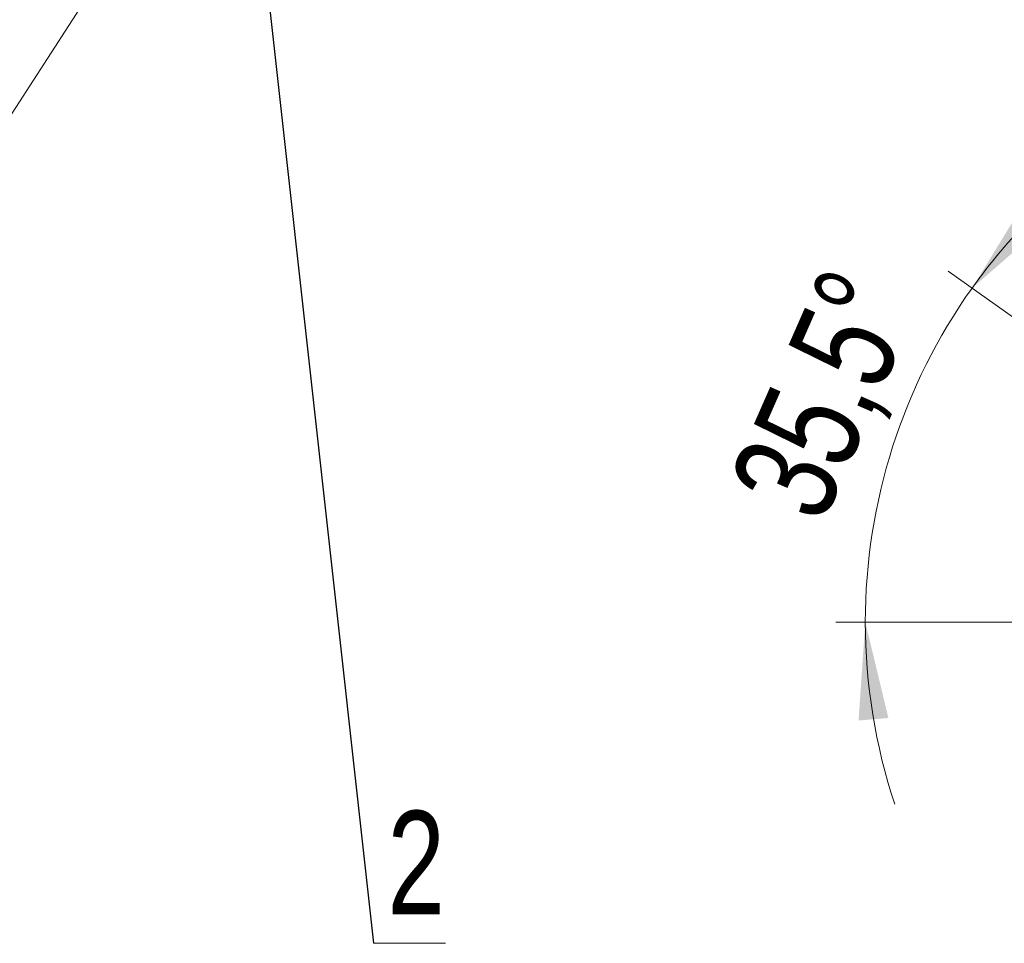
# Model space of a CAD drawing. Header units: millimetres. Extents: x 0 to 420, y 0 to 297.
# Tile 44 of 68: x 298 to 331, y 88 to 120. Entities that reach past the tile are written whole.
import ezdxf

# ---------------------------------------------------------------- set-up
doc = ezdxf.new("R2010")
doc.units = ezdxf.units.MM
doc.styles.add('SLDTEXTSTYLE0', font='TXT', dxfattribs={"width": 0.75})
doc.dimstyles.new('SLDDIMSTYLE4', dxfattribs={"dimtxt": 0.18, "dimasz": 3.302, "dimexe": 0, "dimexo": 0.0625, "dimgap": 0, "dimtad": 0, "dimtih": 1, "dimtoh": 1, "dimdec": 0, "dimrnd": 1e-09, "dimzin": 0, "dimdsep": 46, "dimtxsty": 'Standard', "dimsah": 1, "dimcen": 0.09, "dimadec": 0, "dimazin": 0, "dimtfac": 3.302, "dimtdec": 0, "dimtofl": 0, "dimtmove": 0, "dimatfit": 3, "dimfxl": 0, "dimfrac": 2, "dimtolj": 1, "dimtzin": 0, "dimarcsym": 0})
doc.dimstyles.new('SLDDIMSTYLE6', dxfattribs={"dimtxt": 3.5, "dimasz": 3.302, "dimexe": 0, "dimexo": 0.0625, "dimgap": 0.875, "dimtad": 1, "dimrnd": 1e-09, "dimzin": 12, "dimdsep": 46, "dimtxsty": 'SLDTEXTSTYLE0', "dimblk1": 'NONE', "dimsah": 1, "dimcen": 0, "dimadec": 0, "dimazin": 3, "dimtfac": 1, "dimtmove": 0, "dimatfit": 3, "dimldrblk": 'NONE', "dimfxl": 0, "dimfrac": 2, "dimtolj": 1, "dimtzin": 12, "dimarcsym": 0})
doc.dimstyles.new('SLDDIMSTYLE8', dxfattribs={"dimtxt": 3.5, "dimasz": 3.302, "dimexe": 0, "dimexo": 0.0625, "dimgap": 0.875, "dimtad": 1, "dimdec": 4, "dimzin": 12, "dimdsep": 46, "dimtxsty": 'SLDTEXTSTYLE0', "dimsah": 1, "dimcen": 0.09, "dimadec": 1, "dimazin": 3, "dimtfac": 1, "dimtdec": 1, "dimtofl": 0, "dimtmove": 0, "dimatfit": 3, "dimfxl": 0, "dimfrac": 2, "dimtolj": 1, "dimtzin": 12, "dimarcsym": 0})

# ---------------------------------------------------------------- blocks, each defined once
blk = doc.blocks.new('_D_79')
at = {"color": 7, "linetype": 'Continuous', "lineweight": 0}
for p, q in [((343.939, 100.81), (329.463, 111.117)), ((345.179, 99.215), (325.659, 99.215))]:
    blk.add_line(p, q, dxfattribs=at)
at = {"color": 7, "linetype": 'Continuous', "lineweight": 18}
for start, end in [(126.1191, 144.5495), (144.5495, 180), (180, 198.4304)]:
    blk.add_arc((346.179, 99.215), 19.52, start, end, dxfattribs=at)
for points in [[(330.278, 110.537), (332.799, 112.729), (332.024, 113.385)], [(326.659, 99.215), (326.429, 95.882), (327.442, 95.967)]]:
    blk.add_solid(points, dxfattribs=at)
at = {"color": 7, "linetype": 'Continuous', "lineweight": 18, "insert": (321.98, 103.878), "char_height": 3.5, "attachment_point": 1, "rotation": 66.295, "style": 'SLDTEXTSTYLE0'}
blk.add_mtext('35,5°', dxfattribs=at)
blk = doc.blocks.new('_D_89')
at = {"color": 7, "linetype": 'Continuous', "lineweight": 0}
for q in [(316.32, 145.179), (296.731, 114.931)]:
    blk.add_line((306.536, 130.071), q, dxfattribs=at)
at = {"color": 7, "linetype": 'Continuous', "lineweight": 18}
blk.add_solid([(306.536, 130.071), (304.315, 127.575), (305.168, 127.023)], dxfattribs=at)
at = {"color": 7, "linetype": 'Continuous', "lineweight": 18, "char_height": 3.5, "attachment_point": 1, "rotation": 57.0726, "style": 'SLDTEXTSTYLE0'}
for s, insert in [('18', (295.787, 121.83)), ('%%c', (292.963, 117.371))]:
    blk.add_mtext(s, dxfattribs=dict(at, insert=insert))
blk = doc.blocks.new('_None')
blk = doc.blocks.new('SW_NOTE_0_18')
at = {"color": 0, "linetype": 'Continuous', "lineweight": 0}
blk.add_line((2.434, 0), (0, 0), dxfattribs=at)
at = {"color": 0, "linetype": 'Continuous', "lineweight": 0, "insert": (0.467, 4.486), "char_height": 3.5, "attachment_point": 1, "style": 'SLDTEXTSTYLE0'}
blk.add_mtext('2', dxfattribs=at)

msp = doc.modelspace()

# ---------------------------------------------------------------- block references
at = {"color": 7, "linetype": 'Continuous', "lineweight": 0}
msp.add_blockref('SW_NOTE_0_18', (309.98632, 88.33145), dxfattribs=at)

# ---------------------------------------------------------------- dimensions: what is measured, and where the dimension line sits
at = {"color": 7, "linetype": 'Continuous', "lineweight": 18}
dim = msp.add_diameter_dim_2p(p1=(316.32047, 145.17933), p2=(306.53609, 130.07086), dimstyle='SLDDIMSTYLE6', dxfattribs=at)
dim.commit()
dim.dimension.update_dxf_attribs({"geometry": '_D_89', "text_midpoint": (299.47539, 119.16813), "dimtype": 163})
dim = msp.add_angular_dim_2l(base=(327.58585, 105.15821), line1=((344.75324, 100.2304), (346.17882, 99.2154)), line2=((352.75324, 99.2154), (346.17882, 99.2154)), dimstyle='SLDDIMSTYLE8', dxfattribs=at)
dim.commit()
dim.dimension.update_dxf_attribs({"geometry": '_D_79', "text_midpoint": (328.30611, 107.06282), "dimtype": 162})

# ---------------------------------------------------------------- leaders
at = {"color": 7, "linetype": 'Continuous', "lineweight": 0}
msp.add_leader([(305.97907, 124.34998), (309.98632, 88.33145)], dimstyle='SLDDIMSTYLE4', dxfattribs=at)

doc.saveas('drawing.dxf')
